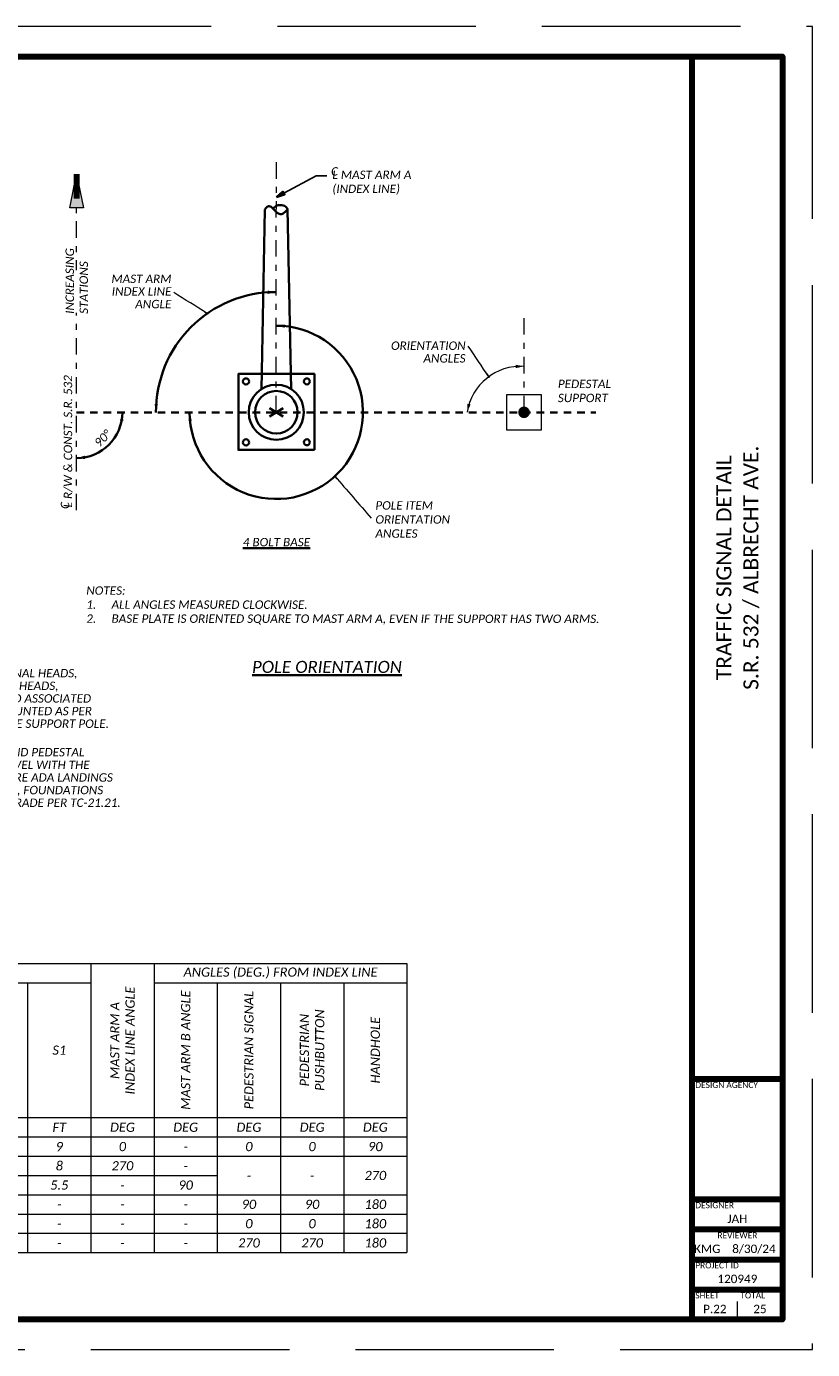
# Paper-space layout '18 TRAFFIC SIGNAL DETAIL (2)' of a CAD drawing. Header units: feet. Extents: x -1.8 to 32.2, y 1.6 to 23.6.
# Tile 3 of 3: x 19.2 to 32.2, y 1.6 to 23.6. Entities that reach past the tile are written whole.
import ezdxf
from ezdxf import colors
from ezdxf.entities.mleader import LeaderData, LeaderLine
from ezdxf.enums import TextEntityAlignment as Align
from ezdxf.math import Vec2, Vec3

# ---------------------------------------------------------------- set-up
doc = ezdxf.new("R2010")
doc.units = ezdxf.units.FT
doc.header["$LTSCALE"] = 20
doc.header["$MEASUREMENT"] = 0
for name, pattern in [('DASHED2', [0.375, 0.25, -0.125]), ('DGN Style 4', [0.027369, 0.013684, -0.006842, 0, -0.006842]), ('OhDOT_DGN3', [0.22, 0.165, -0.055])]:
    doc.linetypes.add(name, pattern=pattern)
doc.layers.get('0').update_dxf_attribs({"lineweight": 15, "true_color": 0xc2ced6})
doc.layers.get('Defpoints').update_dxf_attribs({"lineweight": 15})
for name, color, linetype, lineweight in [('0_Xref', 7, 'Continuous', 15), ('SH_Border', 7, 'Continuous', 90), ('SH_Data', 7, 'Continuous', 15), ('SH_Text', 7, 'Continuous', 35)]:
    doc.layers.add(name, color=color, linetype=linetype, lineweight=lineweight)
doc.layers.add('SH_Cut_Line', color=7, linetype='OhDOT_DGN3', lineweight=15, plot=False)
doc.styles.add('P_Slanted - Normal Fixed Spacing', font='calibrii.ttf', dxfattribs={"height": 0.14})
doc.styles.add('Slanted-Normal', font='font31.shx', dxfattribs={"height": 0.14})
doc.styles.add('Slanted-Normal LS 0.50_0', font='font31.shx')
doc.styles.add('Style - Calibri', font='calibri.ttf')
doc.styles.add('Style - Calibri - Light', font='calibril.ttf', dxfattribs={"height": 0.1})
doc.dimstyles.new('Dec-0  Slanted', dxfattribs={"dimtxt": 0.14, "dimasz": 0.14, "dimexe": 0.07, "dimexo": 0.07, "dimgap": 0.07, "dimtad": 1, "dimdec": 0, "dimzin": 3, "dimdsep": 46, "dimtxsty": 'Slanted-Normal', "dimblk": 'Dim1', "dimcen": 0, "dimclrd": 95, "dimclre": 95, "dimclrt": 7, "dimaunit": 1, "dimadec": 5, "dimazin": 3, "dimtfac": 1, "dimtdec": 0, "dimtmove": 1, "dimatfit": 0, "dimldrblk": 'Dim1', "dimfxl": 1, "dimtolj": 1, "dimtzin": 0, "dimlwd": -1, "dimlwe": -1, "dimarcsym": 0})

# ---------------------------------------------------------------- blocks, each defined once
blk = doc.blocks.new('BORDER_2')
at = {"layer": 'Defpoints'}
blk.add_point((32.75, 3.5), dxfattribs=at)
at = {"layer": 'SH_Border'}
for p, q in [((32, 0.5), (32, 21.5)), ((32, 4.5), (33.5, 4.5)), ((32, 2.5), (33.5, 2.5)), ((32, 2), (33.5, 2)), ((32, 1.5), (33.5, 1.5)), ((32, 1), (33.5, 1))]:
    blk.add_line(p, q, dxfattribs=at)
at = {"layer": 'SH_Border', "flags": 128}
blk.add_lwpolyline([(1.5, 21.5), (33.5, 21.5), (33.5, 0.5), (1.5, 0.5), (1.5, 21.5)], dxfattribs=at)
at = {"layer": 'SH_Cut_Line', "flags": 128}
blk.add_lwpolyline([(0, 0), (34, 0), (34, 22), (0, 22), (0, 0)], dxfattribs=at)
at = {"layer": 'SH_Data'}
blk.add_line((32.75, 0.5), (32.75, 0.8), dxfattribs=at)
at = {"layer": 'SH_Data', "char_height": 0.1, "line_spacing_factor": 0.8, "style": 'Style - Calibri - Light'}
for s, insert, attachment_point in [('DESIGN AGENCY', (32.05, 4.45), 1), ('DESIGNER', (32.05, 2.45), 1), ('REVIEWER', (32.75, 1.95), 2), ('PROJECT ID', (32.05, 1.45), 1), ('SHEET', (32.05, 0.95), 1), ('TOTAL', (32.8, 0.95), 1)]:
    blk.add_mtext(s, dxfattribs=dict(at, insert=insert, attachment_point=attachment_point))
at = {"layer": 'SH_Data', "color": 7, "style": 'Style - Calibri'}
for tag, p in [('C_SHEET_TITLE2', (32.975, 13)), ('C_SHEET_TITLE', (32.525, 13))]:
    blk.add_attdef(tag, text='', height=0.25, rotation=90, dxfattribs=at).set_placement(p, align=Align.MIDDLE_CENTER)
at = {"layer": 'SH_Data', "style": 'Style - Calibri'}
blk.add_attdef('PROJ_NAME', text='', height=0.25, rotation=90, dxfattribs=at).set_placement((0.6, 0.6), align=Align.TOP_LEFT)
for tag, p in [('DESIGNER', (32.75, 2.175)), ('REVIEWER', (32.25, 1.675)), ('REVIEWED_DATE', (33.025, 1.675)), ('PIDNO', (32.75, 1.175)), ('C_SHEET_NO', (32.375, 0.675)), ('T_SHEET_NO', (33.125, 0.675))]:
    blk.add_attdef(tag, text='', height=0.14, dxfattribs=at).set_placement(p, align=Align.MIDDLE_CENTER)
blk = doc.blocks.new('Dim1')
h = blk.add_hatch(color=4)
h.dxf.hatch_style = 1
h.paths.add_polyline_path([(0, 0), (-1, -0.2), (-1, 0.2)])
at = {"color": 4}
blk.add_lwpolyline([(0, 0), (-1, -0.2), (-1, 0.2), (0, 0)], dxfattribs=at)
blk = doc.blocks.new('TerminatorDot')
at = {"color": 0, "linetype": 'ByBlock', "lineweight": -2}
blk.add_line((0, 0), (-1, 0), dxfattribs=at)
at = {"color": 0, "linetype": 'ByBlock', "lineweight": -2, "const_width": 0.5}
blk.add_lwpolyline([(-0.0625, 0, 1), (0.0625, 0, 1)], format="xyb", close=True, dxfattribs=at)
blk = doc.blocks.new('*A1299')
at = {"layer": 'SH_Data', "color": 1, "linetype": 'Continuous', "ltscale": 0.128205}
for points in [[(0, 0), (0, -4.808)], [(0, 0), (20.513, 0)], [(1.051, 0), (1.051, -4.808)], [(1.59, 0), (1.59, -4.808)], [(2.641, 0), (2.641, -4.808)], [(3.692, 0), (3.692, -4.808)], [(5.795, 0), (5.795, -4.808)], [(15.256, 0), (15.256, -4.808)], [(16.308, 0), (16.308, -4.808)], [(20.513, 0), (20.513, -4.808)], [(3.692, -0.321), (15.256, -0.321)], [(4.744, -0.321), (4.744, -4.808)], [(6.846, -0.321), (6.846, -4.808)], [(7.897, -0.321), (7.897, -4.808)], [(8.949, -0.321), (8.949, -4.808)], [(10, -0.321), (10, -4.808)], [(11.051, -0.321), (11.051, -4.808)], [(12.103, -0.321), (12.103, -4.808)], [(13.154, -0.321), (13.154, -4.808)], [(14.205, -0.321), (14.205, -4.808)], [(16.308, -0.321), (20.513, -0.321)], [(17.359, -0.321), (17.359, -4.808)], [(18.41, -0.321), (18.41, -4.808)], [(19.462, -0.321), (19.462, -4.808)], [(7.897, -2.564), (20.513, -2.564)], [(0, -2.885), (20.513, -2.885)], [(0, -3.205), (20.513, -3.205)], [(1.051, -3.526), (1.59, -3.526)], [(3.692, -3.526), (4.744, -3.526)], [(8.949, -3.526), (17.359, -3.526)], [(0, -3.846), (20.513, -3.846)], [(0, -4.167), (20.513, -4.167)], [(0, -4.487), (20.513, -4.487)], [(0, -4.808), (20.513, -4.808)]]:
    blk.add_lwpolyline(points, dxfattribs=at)
at = {"layer": 'SH_Text', "color": 1, "attachment_point": 5, "style": 'P_Slanted - Normal Fixed Spacing'}
for s, insert, char_height in [('ELEVATION', (4.744, -0.16), 0.1528), ('SIGNAL SUPPORT DETAILS', (10.526, -0.16), 0.15278), ('DEG', (15.782, -2.724), 0.1528), ('DEG', (16.833, -2.724), 0.1528), ('DEG', (17.885, -2.724), 0.1528), ('DEG', (18.936, -2.724), 0.1528), ('DEG', (19.987, -2.724), 0.1528), ('SP-1', (0.526, -3.045), 0.1528), ('-', (1.321, -3.045), 0.153), ('2+76.4', (2.115, -3.045), 0.1528), ("30.8' LT.", (3.167, -3.045), 0.1528), ('1155.78', (4.218, -3.045), 0.1528), ('1155.63', (5.269, -3.045), 0.1528), ('TC-81.22', (6.321, -3.045), 0.1528), ('4', (7.372, -3.045), 0.153), ('22', (8.423, -3.045), 0.1528), ('20.5', (9.474, -3.045), 0.1528), ('33', (10.526, -3.045), 0.1528), ('29.5', (11.577, -3.045), 0.1528), ('18.5', (12.628, -3.045), 0.1528), ('24', (13.679, -3.045), 0.1528), ('9', (14.731, -3.045), 0.153), ('0', (15.782, -3.045), 0.153), ('-', (16.833, -3.045), 0.153), ('0', (17.885, -3.045), 0.153), ('0', (18.936, -3.045), 0.153), ('90', (19.987, -3.045), 0.1528), ('A', (1.321, -3.365), 0.153), ('1156.31', (4.218, -3.365), 0.1528), ('19.5', (9.474, -3.365), 0.1528), ('28', (10.526, -3.365), 0.1528), ('25', (11.577, -3.365), 0.1528), ('16', (12.628, -3.365), 0.1528), ('20.5', (13.679, -3.365), 0.1528), ('8', (14.731, -3.365), 0.153), ('270', (15.782, -3.365), 0.1528), ('SP-2', (0.526, -3.526), 0.1528), ('3+12.6', (2.115, -3.526), 0.1528), ("22.9' RT.", (3.167, -3.526), 0.1528), ('1156.10', (5.269, -3.526), 0.1528), ('TC-12.31', (6.321, -3.526), 0.1528), ('6', (7.372, -3.526), 0.153), ('21', (8.423, -3.526), 0.1528), ('-', (16.833, -3.365), 0.153), ('-', (17.885, -3.526), 0.153), ('-', (18.936, -3.526), 0.153), ('270', (19.987, -3.526), 0.1528), ('B', (1.321, -3.686), 0.153), ('1155.36', (4.218, -3.686), 0.1528), ('19.5', (9.474, -3.686), 0.1528), ('23', (10.526, -3.686), 0.1528), ('19', (11.577, -3.686), 0.1528), ('11', (12.628, -3.686), 0.1528), ('15', (13.679, -3.686), 0.1528), ('5.5', (14.731, -3.686), 0.1528), ('-', (15.782, -3.686), 0.153), ('90', (16.833, -3.686), 0.1528), ('PS-1', (0.526, -4.006), 0.1528), ('3+30.7', (2.115, -4.006), 0.1528), ("20.5' LT.", (3.167, -4.006), 0.1528), ('10.7', (8.423, -4.006), 0.1528), ('90', (17.885, -4.006), 0.1528), ('90', (18.936, -4.006), 0.1528), ('180', (19.987, -4.006), 0.1528), ('-', (1.321, -4.006), 0.153), ('-', (4.218, -4.006), 0.153), ('-', (5.269, -4.006), 0.153), ('-', (6.321, -4.006), 0.153), ('-', (7.372, -4.006), 0.153), ('-', (9.474, -4.006), 0.153), ('-', (10.526, -4.006), 0.153), ('-', (11.577, -4.006), 0.153), ('-', (12.628, -4.006), 0.153), ('-', (13.679, -4.006), 0.153), ('-', (14.731, -4.006), 0.153), ('-', (15.782, -4.006), 0.153), ('-', (16.833, -4.006), 0.153), ('PS-2', (0.526, -4.327), 0.1528), ('-', (1.321, -4.327), 0.153), ('3+22.7', (2.115, -4.327), 0.1528), ("33.1' LT.", (3.167, -4.327), 0.1528), ('-', (4.218, -4.327), 0.153), ('-', (5.269, -4.327), 0.153), ('-', (6.321, -4.327), 0.153), ('-', (7.372, -4.327), 0.153), ('10.7', (8.423, -4.327), 0.1528), ('-', (9.474, -4.327), 0.153), ('-', (10.526, -4.327), 0.153), ('-', (11.577, -4.327), 0.153), ('-', (12.628, -4.327), 0.153), ('-', (13.679, -4.327), 0.153), ('-', (14.731, -4.327), 0.153), ('-', (15.782, -4.327), 0.153), ('-', (16.833, -4.327), 0.153), ('0', (17.885, -4.327), 0.153), ('0', (18.936, -4.327), 0.153), ('180', (19.987, -4.327), 0.1528), ('PS-3', (0.526, -4.647), 0.1528), ('3+30.8', (2.115, -4.647), 0.1528), ("24.6' RT.", (3.167, -4.647), 0.1528), ('10.7', (8.423, -4.647), 0.1528), ('270', (17.885, -4.647), 0.1528), ('270', (18.936, -4.647), 0.1528), ('180', (19.987, -4.647), 0.1528), ('-', (1.321, -4.647), 0.153), ('-', (4.218, -4.647), 0.153), ('-', (5.269, -4.647), 0.153), ('-', (6.321, -4.647), 0.153), ('-', (7.372, -4.647), 0.153), ('-', (9.474, -4.647), 0.153), ('-', (10.526, -4.647), 0.153), ('-', (11.577, -4.647), 0.153), ('-', (12.628, -4.647), 0.153), ('-', (13.679, -4.647), 0.153), ('-', (14.731, -4.647), 0.153), ('-', (15.782, -4.647), 0.153), ('-', (16.833, -4.647), 0.153)]:
    blk.add_mtext(s, dxfattribs=dict(at, insert=insert, char_height=char_height))
for s, insert, char_height, width in [('ANGLES (DEG.) FROM INDEX LINE', (18.41, -0.16), 0.15278, 4.07692), ('L   ', (10.526, -1.442), 0.1528, 0.92308), ('L1  ', (11.577, -1.442), 0.1528, 0.92308), ('L2 ', (12.628, -1.442), 0.1528, 0.92308), ('V', (13.679, -1.442), 0.153, 0.92308), ('S1', (14.731, -1.442), 0.1528, 0.92308), ('FT', (8.423, -2.724), 0.1528, 0.92308), ('FT', (9.474, -2.724), 0.1528, 0.92308), ('FT', (10.526, -2.724), 0.1528, 0.92308), ('FT', (11.577, -2.724), 0.1528, 0.92308), ('FT', (12.628, -2.724), 0.1528, 0.92308), ('FT', (13.679, -2.724), 0.1528, 0.92308), ('FT', (14.731, -2.724), 0.1528, 0.92308)]:
    blk.add_mtext(s, dxfattribs=dict(at, insert=insert, char_height=char_height, width=width))
at = {"layer": 'SH_Text', "color": 1, "attachment_point": 5, "rotation": 90, "style": 'P_Slanted - Normal Fixed Spacing'}
for s, insert, char_height, width in [('MAST ARM A^JINDEX LINE ANGLE', (15.782, -1.282), 0.15278, 2.5641), ('A^J(Pavement Elevation)', (4.218, -1.603), 0.15278, 2.5641), ('B^J(Top of Foundation)', (5.269, -1.603), 0.15278, 2.5641), ('MAST ARM B ANGLE', (16.833, -1.442), 0.15278, 2.24359), ('PEDESTRIAN SIGNAL', (17.885, -1.442), 0.15278, 2.24359), ('POLE HEIGHT                ', (8.423, -1.442), 0.15278, 2.24359), ('ARM HEIGHT ', (9.474, -1.442), 0.15278, 2.24359), ('PEDESTRIAN PUSHBUTTON', (18.936, -1.442), 0.15278, 2.24359), ('HANDHOLE', (19.987, -1.442), 0.1528, 2.24359)]:
    blk.add_mtext(s, dxfattribs=dict(at, insert=insert, char_height=char_height, width=width))
for s, insert, char_height in [('ARM DESIGNATION', (1.321, -1.442), 0.15278), ('SUPPORT NO.', (0.526, -1.442), 0.15278), ('STATION', (2.115, -1.442), 0.1528), ('OFFSET', (3.167, -1.442), 0.1528), ('DESIGN TYPE', (6.321, -1.603), 0.15278), ('DESIGN NO.', (7.372, -1.603), 0.1528)]:
    blk.add_mtext(s, dxfattribs=dict(at, insert=insert, char_height=char_height))

psp = doc.layouts.new('18 TRAFFIC SIGNAL DETAIL (2)')

# ---------------------------------------------------------------- hatches: boundary and pattern name
at = {"layer": 'SH_Text', "linetype": 'Continuous', "lineweight": 0}
h = psp.add_hatch(color=1, dxfattribs=at)
edge = h.paths.add_edge_path()
edge.add_arc((22.178, 18.809), 0.0208, 0, 360)
h = psp.add_hatch(color=256, dxfattribs=at)
edge = h.paths.add_edge_path()
edge.add_arc((26.86, 17.756), 0.0208, 0, 360)
h = psp.add_hatch(color=256, dxfattribs=at)
edge = h.paths.add_edge_path()
edge.add_arc((27.447, 17.165), 0.0971, 90, 450)
h = psp.add_hatch(color=1, dxfattribs=at)
edge = h.paths.add_edge_path()
edge.add_arc((24.301, 16.103), 0.0208, 180, 540, ccw=False)

# ---------------------------------------------------------------- linework, layer by layer
at = {"layer": 'SH_Text', "color": 2, "linetype": 'DGN Style 4', "lineweight": 0}
for p, q in [((23.326, 17.166), (23.328, 21.4)), ((20.006, 15.536), (20.006, 20.642))]:
    psp.add_line(p, q, dxfattribs=at)
at = {"layer": 'SH_Text', "linetype": 'DGN Style 4', "lineweight": 0}
psp.add_line((27.447, 17.165), (27.447, 18.803), dxfattribs=at)
at = {"layer": 'SH_Text', "linetype": 'DASHED2', "ltscale": 0.025}
psp.add_line((20.006, 17.165), (28.64, 17.165), dxfattribs=at)
at = {"layer": 'SH_Text', "flags": 128}
for points in [[(23.079, 17.542), (23.136, 20.536)], [(23.574, 17.542), (23.515, 20.542)], [(23.962, 16.54), (22.697, 16.54), (22.697, 17.805), (23.962, 17.803), (23.962, 16.54)], [(23.44, 17.233), (23.212, 17.097)], [(23.44, 17.098), (23.213, 17.233)]]:
    psp.add_lwpolyline(points, dxfattribs=at)
at = {"layer": 'SH_Text', "linetype": 'Continuous', "lineweight": 13, "flags": 128}
psp.add_lwpolyline([(27.738, 16.874), (27.738, 17.457), (27.155, 17.457), (27.155, 16.874), (27.738, 16.874)], close=True, dxfattribs=at)
at = {"layer": 'SH_Text'}
for centre, radius in [((22.823, 17.678), 0.051), ((23.327, 17.166), 0.458), ((23.835, 17.679), 0.0498), ((23.327, 17.166), 0.354), ((22.824, 16.665), 0.0517), ((23.835, 16.667), 0.0499)]:
    psp.add_circle(centre, radius, dxfattribs=at)
for centre, radius, start, end in [((23.315, 17.176), 1.989, 89.792, 180.3249), ((23.327, 17.165), 1.441, 179.989, 90.0089), ((20.006, 17.165), 0.761, 270, 0)]:
    psp.add_arc(centre, radius, start, end, dxfattribs=at)
at = {"layer": 'SH_Text', "linetype": 'Continuous', "lineweight": 0}
psp.add_arc((27.395, 17.025), 0.906, 86.7445, 171.0952, dxfattribs=at)
at = {"layer": 'SH_Text'}
for points in [[(23.136, 20.536), (23.166, 20.573), (23.209, 20.592), (23.272, 20.554), (23.309, 20.512), (23.351, 20.475), (23.402, 20.46), (23.454, 20.48), (23.515, 20.542)], [(23.273, 20.553), (23.326, 20.597), (23.392, 20.612), (23.485, 20.584), (23.515, 20.542)]]:
    psp.add_spline(points, degree=3, dxfattribs=at)
at = {"layer": 'SH_Text', "color": 4, "linetype": 'Continuous', "lineweight": 0}
for points in [[(20.006, 21.123), (19.894, 20.563), (20.118, 20.563)], [(23.182, 19.189), (23.323, 19.166), (23.184, 19.133)], [(23.466, 18.571), (23.327, 18.606), (23.468, 18.627)], [(20.783, 17.023), (20.767, 17.165), (20.728, 17.028)], [(21.358, 17.304), (21.326, 17.165), (21.302, 17.306)], [(21.865, 17.024), (21.886, 17.165), (21.921, 17.026)], [(26.558, 17.295), (26.5, 17.165), (26.504, 17.308)], [(20.148, 16.388), (20.006, 16.404), (20.143, 16.444)]]:
    psp.add_solid(points, dxfattribs=at)
at = {"layer": 'SH_Text', "linetype": 'Continuous', "lineweight": 0}
psp.add_solid([(27.306, 17.956), (27.447, 17.93), (27.307, 17.9)], dxfattribs=at)

# ---------------------------------------------------------------- block references
at = {"layer": '0_Xref'}
ref = psp.add_blockref('BORDER_2', (-1.755, 1.581), dxfattribs=at)
ref.add_attrib('C_SHEET_NO', 'P.22', dxfattribs={"layer": 'SH_Data', "height": 0.14, "style": 'Style - Calibri'}).set_placement((30.62, 2.256), align=Align.MIDDLE_CENTER)
ref.add_attrib('T_SHEET_NO', '25', dxfattribs={"layer": 'SH_Data', "height": 0.14, "style": 'Style - Calibri'}).set_placement((31.37, 2.256), align=Align.MIDDLE_CENTER)
ref.add_attrib('DESIGNER', 'JAH', dxfattribs={"layer": 'SH_Data', "height": 0.14, "style": 'Style - Calibri'}).set_placement((30.995, 3.756), align=Align.MIDDLE_CENTER)
ref.add_attrib('REVIEWER', 'KMG', dxfattribs={"layer": 'SH_Data', "height": 0.14, "style": 'Style - Calibri'}).set_placement((30.495, 3.256), align=Align.MIDDLE_CENTER)
ref.add_attrib('REVIEWED_DATE', '8/30/24', dxfattribs={"layer": 'SH_Data', "height": 0.14, "style": 'Style - Calibri'}).set_placement((31.27, 3.256), align=Align.MIDDLE_CENTER)
ref.add_attrib('PIDNO', '120949', dxfattribs={"layer": 'SH_Data', "height": 0.14, "style": 'Style - Calibri'}).set_placement((30.995, 2.756), align=Align.MIDDLE_CENTER)
ref.add_attrib('C_SHEET_TITLE', 'TRAFFIC SIGNAL DETAIL', dxfattribs={"layer": 'SH_Data', "color": 7, "height": 0.25, "rotation": 90, "style": 'Style - Calibri'}).set_placement((30.77, 14.581), align=Align.MIDDLE_CENTER)
ref.add_attrib('C_SHEET_TITLE2', 'S.R. 532 / ALBRECHT AVE.', dxfattribs={"layer": 'SH_Data', "color": 7, "height": 0.25, "rotation": 90, "style": 'Style - Calibri'}).set_placement((31.22, 14.581), align=Align.MIDDLE_CENTER)
psp.add_blockref('*A1299', (4.987, 8.001), dxfattribs=at)

# ---------------------------------------------------------------- texts
at = {"layer": 'SH_Text', "insert": (24.239, 21.241), "char_height": 0.14, "attachment_point": 1, "style": 'P_Slanted - Normal Fixed Spacing'}
psp.add_mtext('C', dxfattribs=at)
at = {"layer": 'SH_Text', "char_height": 0.14, "attachment_point": 1, "style": 'P_Slanted - Normal Fixed Spacing'}
for s, insert, width, rotation in [('INCREASING \\PSTATIONS', (19.822, 18.802), 2.43969, 90), ('L R/W & CONST. S.R. 532', (19.792, 15.582), 2.43969, 90), ('NOTES: \\P\\pxi-2,l2,t3;1.^IALL ANGLES MEASURED CLOCKWISE.\\P2.^IBASE PLATE IS ORIENTED SQUARE TO MAST ARM A, EVEN IF THE SUPPORT HAS TWO ARMS.', (20.167, 14.272), 10.22034, 359.9775)]:
    psp.add_mtext(s, dxfattribs=dict(at, insert=insert, width=width, rotation=rotation))
at = {"layer": 'SH_Text', "insert": (26.475, 18.343), "char_height": 0.14, "width": 2.04277, "attachment_point": 3, "line_spacing_factor": 0.9, "style": 'P_Slanted - Normal Fixed Spacing'}
psp.add_mtext('ORIENTATION\\PANGLES', dxfattribs=at)
at = {"layer": 'SH_Text', "style": 'P_Slanted - Normal Fixed Spacing'}
for s, insert, char_height, width, attachment_point in [('PEDESTAL SUPPORT', (28.01, 17.708), 0.14, 1.33593, 1), ('{\\L4 BOLT BASE}', (23.33, 15.006), 0.14, 2.43969, 5), ('{\\LPOLE ORIENTATION}', (24.169, 12.931), 0.2, 4.14586, 5)]:
    psp.add_mtext(s, dxfattribs=dict(at, insert=insert, char_height=char_height, width=width, attachment_point=attachment_point))
at = {"layer": 'SH_Text', "color": 7, "insert": (20.39, 16.781), "char_height": 0.14, "width": 0.29847, "attachment_point": 2, "rotation": 45, "style": 'P_Slanted - Normal Fixed Spacing'}
psp.add_mtext('90°', dxfattribs=at)
at = {"layer": 'SH_Text', "insert": (19.743, 15.559), "char_height": 0.14, "attachment_point": 1, "rotation": 90, "style": 'P_Slanted - Normal Fixed Spacing'}
psp.add_mtext('C', dxfattribs=at)
at = {"layer": 'SH_Text', "char_height": 0.14, "attachment_point": 1, "line_spacing_factor": 0.9, "style": 'P_Slanted - Normal Fixed Spacing'}
for s, insert in [('SUPPLEMENTAL SIGNAL HEADS,\\PPEDESTRIAN SIGNAL HEADS,\\PPUSH BUTTONS, AND ASSOCIATED \\PSIGNS SHALL BE MOUNTED AS PER\\PSCD TC-85.10 ON THE SUPPORT POLE.', (17.194, 12.898)), ('TOP OF SIGNAL SUPPORT AND PEDESTAL\\PFOUNDATIONS SHALL BE LEVEL WITH THE\\PSIDEWALK ELEVATION WHERE ADA LANDINGS\\PARE ADJACENT; ELSEWHERE, FOUNDATIONS \\PSHALL BE 2" (%%P 1") ABOVE GRADE PER TC-21.21.', (16.519, 11.584))]:
    psp.add_mtext(s, dxfattribs=dict(at, insert=insert))

# ---------------------------------------------------------------- leaders
at = {"layer": 'SH_Text', "color": 97, "linetype": 'Continuous', "lineweight": 0}
psp.add_leader([(20.006, 21.123), (20.006, 20.721)], dimstyle='Dec-0  Slanted', override={"dimtxt": 0.559999, "dimasz": 0.559999, "dimgap": 0.28, "dimtxsty": 'Slanted-Normal LS 0.50_0', "dimclrd": 0, "dimlwd": 65534}, dxfattribs=at)
at = {"layer": 'SH_Text', "linetype": 'Continuous', "lineweight": 0, "path_type": 1, "annotation_type": 0, "has_hookline": 1, "hookline_direction": 1}
psp.add_leader([(26.86, 17.756), (26.519, 18.267)], dimstyle='Dec-0  Slanted', override={"dimtxt": 0.14, "dimasz": 0.056, "dimgap": 0.07, "dimtad": 0, "dimtxsty": 'Slanted-Normal LS 0.50_0', "dimclrd": 0, "dimldrblk": 'TerminatorDot', "dimlwd": 65534}, dxfattribs=at)
at = {"layer": 'SH_Text'}
ml = psp.add_multileader_mtext('Standard', dxfattribs=at)
ml.set_content('L MAST ARM A \\P(INDEX LINE)', color=256, style='P_Slanted - Normal Fixed Spacing')
ml.set_leader_properties()
ml.set_arrow_properties(name='Dim1')
ml.build(insert=Vec2(0, 0))
ml.multileader.update_dxf_attribs({"text_right_attachment_type": 3, "dogleg_length": 0.18, "arrow_head_size": 0.14})
ctx = ml.context
ctx.base_point, ctx.char_height, ctx.arrow_head_size, ctx.landing_gap_size, ctx.plane_origin = Vec3(24.169, 21.097), 0.14, 0.14, 0.09, Vec3(23.328, 20.744)
ctx.right_attachment = 3
notes = []
notes.append((ctx, [(0, (1, 1, 0), (23.989, 21.097), (1, 0), 0.18, [(0, [(23.328, 20.744)], 0, [])])]))
ctx.mtext.insert, ctx.mtext.flow_direction = Vec3(24.259, 21.185), 5
for ctx, leaders in notes:
    for number, flags, end, landing, length, lines in leaders:
        leader = LeaderData()
        leader.index, (leader.has_last_leader_line, leader.has_dogleg_vector, leader.attachment_direction) = number, flags
        leader.last_leader_point, leader.dogleg_vector, leader.dogleg_length = Vec3(end), Vec3(landing), length
        for number, points, colour, breaks in lines:
            line = LeaderLine()
            line.index, line.vertices, line.color, line.breaks = number, Vec3.list(points), colors.encode_raw_color(colour), breaks
            leader.lines.append(line)
        ctx.leaders.append(leader)

# ---------------------------------------------------------------- next in the draw order: texts
at = {"layer": 'SH_Text', "insert": (21.583, 19.455), "char_height": 0.14, "width": 2.04277, "attachment_point": 3, "line_spacing_factor": 0.9, "style": 'P_Slanted - Normal Fixed Spacing', "bg_fill": 2}
psp.add_mtext('MAST ARM \\PINDEX LINE \\PANGLE', dxfattribs=at)
at = {"layer": 'SH_Text', "insert": (24.975, 15.687), "char_height": 0.14, "width": 1.33593, "attachment_point": 1, "style": 'P_Slanted - Normal Fixed Spacing', "bg_fill": 2}
psp.add_mtext('POLE ITEM\\PORIENTATION\\PANGLES', dxfattribs=at)

# ---------------------------------------------------------------- next in the draw order: leaders
at = {"layer": 'SH_Text', "color": 97, "linetype": 'Continuous', "lineweight": 0, "path_type": 1, "annotation_type": 0, "has_hookline": 1, "hookline_direction": 1}
psp.add_leader([(22.178, 18.809), (21.622, 19.158)], dimstyle='Dec-0  Slanted', override={"dimasz": 0.056, "dimtad": 0, "dimclrd": 0, "dimldrblk": 'TerminatorDot', "dimlwd": 65534}, dxfattribs=at)
at = {"layer": 'SH_Text', "color": 97, "linetype": 'Continuous', "lineweight": 0, "path_type": 1, "annotation_type": 0, "has_hookline": 1, "hookline_direction": 1, "horizontal_direction": (-1, 0, 0)}
psp.add_leader([(24.301, 16.103), (24.905, 15.406)], dimstyle='Dec-0  Slanted', override={"dimasz": 0.056, "dimtad": 0, "dimclrd": 0, "dimldrblk": 'TerminatorDot', "dimlwd": 65534}, dxfattribs=at)

doc.saveas('drawing.dxf')
